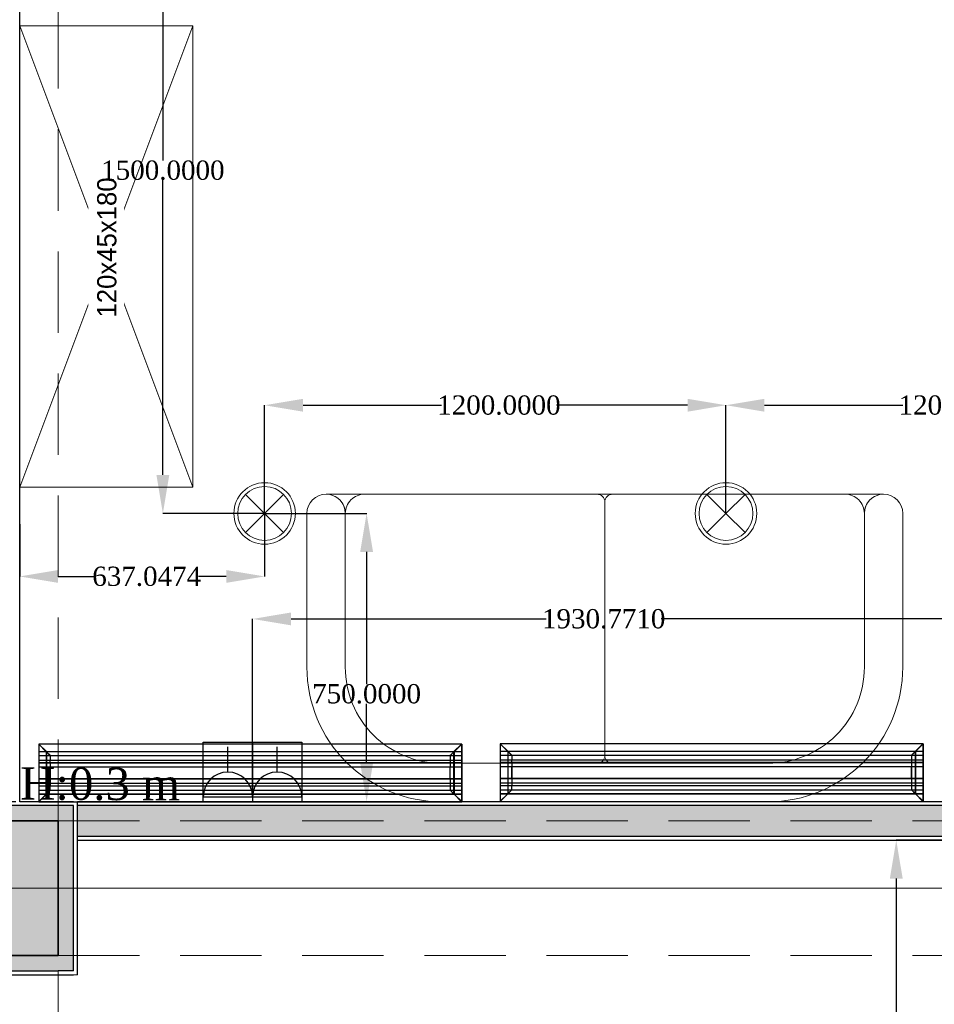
# Model space of a CAD drawing. Header units: millimetres. Extents: x 0 to 88385, y 0 to 41127.
# Tile 133 of 244: x 61307 to 63685, y 32361 to 34922. Entities that reach past the tile are written whole.
import ezdxf
from ezdxf.enums import TextEntityAlignment as Align

# ---------------------------------------------------------------- set-up
doc = ezdxf.new("R2010")
doc.units = ezdxf.units.MM
doc.header["$MEASUREMENT"] = 0
doc.set_wipeout_variables(frame=1)
for name, pattern in [('Dot & Dashed', [670.277762, 317.5, -176.388889, 0, -176.388874]), ('Hidden', [317.5, 211.666667, -105.833333]), ('Wipeout_Contour', [1000, 0, -1000])]:
    doc.linetypes.add(name, pattern=pattern)
for name, color, linetype in [('- განათება', 7, 'Continuous'), ('- მექანიკური ნაწილი', 7, 'Continuous'), ('- საშტეფცელო როზეტები', 7, 'Continuous'), ('Edges', 7, 'Continuous'), ('New_Structural - Bearing', 7, 'Continuous'), ('Structural - Bearing', 7, 'Continuous'), ('Structural - Grid', 7, 'Continuous')]:
    doc.layers.add(name, color=color, linetype=linetype)
for name, color, linetype, lineweight in [('New_Annotation - Text_Pen_No__1', 7, 'Continuous', 13), ('New_Interior - Furniture _Pen_No__1', 7, 'Continuous', 13), ('New_Structural - Bearing_Pen_No__1', 7, 'Continuous', 13), ('Structural - Bearing_Pen_No__20', 1, 'Continuous', 0)]:
    doc.layers.add(name, color=color, linetype=linetype, lineweight=lineweight)
for name, color, linetype, lineweight, true_color in [('New_Interior - Lamp_Pen_No__77', 7, 'Continuous', 20, 0xffeb28), ('New_Structural - Bearing_Pen_No__255', 7, 'Continuous', 13, 0xe8e8e8), ('New_Structural - Bearing_Pen_No__5', 7, 'Continuous', 25, 0x40a5ff), ('New_Structural - Bearing_Pen_No__57', 7, 'Continuous', 25, 0xdcd214), ('Structural - Bearing_Pen_No__161', 7, 'Continuous', 13, 0x6a6a6a), ('Structural - Bearing_Pen_No__28', 7, 'Continuous', 35, 0xa80f02), ('Structural - Bearing_Pen_No__81', 7, 'Continuous', 20, 0x6a6a6a), ('Structural - Grid_Pen_No__81', 7, 'Continuous', 20, 0x6a6a6a)]:
    doc.layers.add(name, color=color, linetype=linetype, lineweight=lineweight, true_color=true_color)
doc.styles.add('GENERATED_STYLE_2', font='txt')
doc.styles.get("Standard").update_dxf_attribs({"font": 'sylfaen.ttf'})
doc.dimstyles.get("Standard").update_dxf_attribs({"dimtxt": 0.18, "dimasz": 0.18, "dimexe": 0.18, "dimexo": 0.0625, "dimgap": 0.09, "dimtad": 0, "dimtih": 1, "dimtoh": 1, "dimdec": 4, "dimzin": 0, "dimdsep": 46, "dimtxsty": 'Standard', "dimcen": 0.09, "dimadec": 0, "dimazin": 0, "dimtfac": 1, "dimtdec": 4, "dimtofl": 0, "dimtmove": 0, "dimatfit": 3, "dimfxl": 1, "dimtolj": 1, "dimtzin": 0, "dimarcsym": 0})

# ---------------------------------------------------------------- blocks, each defined once
blk = doc.blocks.new('Wall_67', base_point=(-22783.8, 32888))
at = {"layer": 'New_Structural - Bearing_Pen_No__57', "linetype": 'Continuous', "lineweight": 25, "true_color": 0xdcd214}
blk.add_hatch(color=52, dxfattribs=at).paths.add_polyline_path([(-19244.8, 32878), (-22783.8, 32878), (-22783.8, 32798), (-19244.8, 32798)])
at = {"layer": 'New_Structural - Bearing_Pen_No__1', "color": 7, "linetype": 'Continuous', "lineweight": 13, "flags": 128}
for points in [[(-22783.8, 32888), (-22783.8, 32878)], [(-22783.8, 32878), (-22783.8, 32798)], [(-19244.8, 32878), (-19244.8, 32798)], [(-22783.8, 32798), (-22783.8, 32788)]]:
    blk.add_lwpolyline(points, dxfattribs=at)
at = {"layer": 'New_Structural - Bearing_Pen_No__5', "color": 161, "linetype": 'Continuous', "lineweight": 25, "true_color": 0x40a5ff}
for p, q in [((-19244.8, 32878), (-22783.8, 32878)), ((-22783.8, 32798), (-19244.8, 32798))]:
    blk.add_line(p, q, dxfattribs=at)
at = {"layer": 'New_Structural - Bearing_Pen_No__5', "color": 161, "linetype": 'Continuous', "lineweight": 25, "true_color": 0x40a5ff, "flags": 128}
for points in [[(-19244.8, 32888), (-22783.8, 32888)], [(-22783.8, 32788), (-19244.8, 32788)]]:
    blk.add_lwpolyline(points, dxfattribs=at)
blk = doc.blocks.new('Wall_167', base_point=(-22833.8, 32838))
at = {"layer": 'New_Structural - Bearing_Pen_No__255', "linetype": 'Continuous', "lineweight": 13, "true_color": 0xe8e8e8}
for points in [[(-22833.8, 32878), (-22833.8, 32838), (-22793.8, 32878)], [(-22833.8, 32838), (-22793.8, 32838), (-22793.8, 32878)], [(-22793.8, 32488), (-22793.8, 32838), (-22833.8, 32838), (-22833.8, 32488)], [(-22793.8, 32448), (-22793.8, 32488), (-22833.8, 32488), (-22833.8, 32448)]]:
    blk.add_hatch(color=254, dxfattribs=at).paths.add_polyline_path(points)
at = {"layer": 'New_Structural - Bearing_Pen_No__1', "color": 7, "linetype": 'Continuous', "lineweight": 13, "flags": 128}
for points in [[(-22783.8, 32888), (-22793.8, 32888)], [(-22833.8, 32438), (-22793.8, 32438)], [(-22793.8, 32438), (-22783.8, 32438)]]:
    blk.add_lwpolyline(points, dxfattribs=at)
at = {"layer": 'New_Structural - Bearing_Pen_No__5', "color": 161, "linetype": 'Continuous', "lineweight": 25, "true_color": 0x40a5ff}
for p, q in [((-22793.8, 32878), (-22833.8, 32878)), ((-22793.8, 32838), (-22793.8, 32878)), ((-22793.8, 32488), (-22793.8, 32838)), ((-22793.8, 32448), (-22793.8, 32488)), ((-22793.8, 32448), (-22833.8, 32448)), ((-22833.8, 32438), (-22793.8, 32438))]:
    blk.add_line(p, q, dxfattribs=at)
at = {"layer": 'New_Structural - Bearing_Pen_No__5', "color": 161, "linetype": 'Continuous', "lineweight": 25, "true_color": 0x40a5ff, "flags": 128}
blk.add_lwpolyline([(-22783.8, 32438), (-22783.8, 32888)], dxfattribs=at)
blk = doc.blocks.new('Wall_168', base_point=(-22833.8, 32488))
at = {"layer": 'New_Structural - Bearing_Pen_No__255', "linetype": 'Continuous', "lineweight": 13, "true_color": 0xe8e8e8}
for points in [[(-23183.8, 32488), (-23223.8, 32488), (-23223.8, 32448)], [(-23183.8, 32488), (-23223.8, 32448), (-23183.8, 32448)], [(-23183.8, 32448), (-22833.8, 32448), (-22833.8, 32488), (-23183.8, 32488)]]:
    blk.add_hatch(color=254, dxfattribs=at).paths.add_polyline_path(points)
at = {"layer": 'New_Structural - Bearing_Pen_No__1', "color": 7, "linetype": 'Continuous', "lineweight": 13, "flags": 128}
blk.add_lwpolyline([(-23233.8, 32438), (-23233.8, 32448)], dxfattribs=at)
at = {"layer": 'New_Structural - Bearing_Pen_No__5', "color": 161, "linetype": 'Continuous', "lineweight": 25, "true_color": 0x40a5ff}
for p, q in [((-23223.8, 32488), (-23223.8, 32448)), ((-23223.8, 32448), (-23183.8, 32448)), ((-23183.8, 32448), (-22833.8, 32448)), ((-22793.8, 32448), (-22833.8, 32448)), ((-22833.8, 32438), (-22793.8, 32438))]:
    blk.add_line(p, q, dxfattribs=at)
at = {"layer": 'New_Structural - Bearing_Pen_No__5', "color": 161, "linetype": 'Continuous', "lineweight": 25, "true_color": 0x40a5ff, "flags": 128}
blk.add_lwpolyline([(-23233.8, 32438), (-22833.8, 32438)], dxfattribs=at)
blk = doc.blocks.new('Wall_170', base_point=(-23183.8, 32838))
at = {"layer": 'New_Structural - Bearing_Pen_No__255', "linetype": 'Continuous', "lineweight": 13, "true_color": 0xe8e8e8}
blk.add_hatch(color=254, dxfattribs=at).paths.add_polyline_path([(-22833.8, 32878), (-22983.8, 32878), (-22983.8, 32838), (-22833.8, 32838)])
at = {"layer": 'New_Structural - Bearing_Pen_No__1', "color": 7, "linetype": 'Continuous', "lineweight": 13, "flags": 128}
for points in [[(-22983.8, 32878), (-22983.8, 32888)], [(-22983.8, 32838), (-22983.8, 32878)]]:
    blk.add_lwpolyline(points, dxfattribs=at)
at = {"layer": 'New_Structural - Bearing_Pen_No__5', "color": 161, "linetype": 'Continuous', "lineweight": 25, "true_color": 0x40a5ff}
for p, q in [((-22833.8, 32878), (-22983.8, 32878)), ((-22793.8, 32878), (-22833.8, 32878))]:
    blk.add_line(p, q, dxfattribs=at)
at = {"layer": 'New_Structural - Bearing_Pen_No__5', "color": 161, "linetype": 'Continuous', "lineweight": 25, "true_color": 0x40a5ff, "flags": 128}
for points in [[(-22943.8, 32888), (-22983.8, 32888)], [(-22793.8, 32888), (-22933.8, 32888)]]:
    blk.add_lwpolyline(points, dxfattribs=at)
blk = doc.blocks.new('Wall_195', base_point=(-22983.8, 32838))
at = {"layer": 'New_Structural - Bearing_Pen_No__5', "color": 161, "linetype": 'Continuous', "lineweight": 25, "true_color": 0x40a5ff, "flags": 128}
blk.add_lwpolyline([(-22933.8, 32888), (-22933.8, 35637.5)], dxfattribs=at)
blk = doc.blocks.new('Column_20', base_point=(-23008.8, 32663))
at = {"layer": 'Structural - Bearing_Pen_No__161', "linetype": 'Continuous', "lineweight": 0, "true_color": 0x6a6a6a}
blk.add_hatch(color=251, dxfattribs=at).paths.add_polyline_path([(-22833.8, 32488), (-22833.8, 32838), (-23183.8, 32838), (-23183.8, 32488)])
at = {"layer": 'Structural - Bearing_Pen_No__20', "color": 1, "linetype": 'Continuous', "lineweight": 0}
for p, q in [((-23008.8, 32743), (-23008.8, 32918)), ((-23088.8, 32663), (-23263.8, 32663)), ((-22928.8, 32663), (-22753.8, 32663)), ((-23008.8, 32583), (-23008.8, 32408))]:
    blk.add_line(p, q, dxfattribs=at)
blk.add_point((-23008.8, 32663), dxfattribs=at)
at = {"layer": 'Structural - Bearing_Pen_No__28', "color": 14, "linetype": 'Continuous', "lineweight": 35, "true_color": 0xa80f02, "flags": 128}
blk.add_lwpolyline([(-22833.8, 32488), (-22833.8, 32838), (-23183.8, 32838), (-23183.8, 32488)], close=True, dxfattribs=at)
blk = doc.blocks.new('Wardrobe 01')
at = {"layer": 'New_Interior - Furniture _Pen_No__1', "color": 7, "linetype": 'Continuous', "lineweight": 13}
for p, q in [((1200, 0), (0, 450)), ((0, 0), (1200, 450))]:
    blk.add_line(p, q, dxfattribs=at)
at = {"layer": 'New_Interior - Furniture _Pen_No__1', "color": 7, "linetype": 'Continuous', "lineweight": 13, "flags": 128}
blk.add_lwpolyline([(0, 0), (1200, 0), (1200, 450), (0, 450)], close=True, dxfattribs=at)
blk = doc.blocks.new('Standard grid marker')
at = {"layer": 'Structural - Grid_Pen_No__81', "color": 251, "linetype": 'Continuous', "lineweight": 20, "true_color": 0x6a6a6a}
blk.add_line((1000, 0), (51328.1, 0), dxfattribs=at)
at = {"layer": 'Structural - Grid_Pen_No__81', "color": 251, "lineweight": 20, "true_color": 0x6a6a6a, "style": 'GENERATED_STYLE_2'}
for tag, p in [('AC_MarkerText_1_0', (-100, -144)), ('AC_MarkerText_1_1', (52428.1, -144))]:
    blk.add_attdef(tag, text='', height=100, rotation=180, dxfattribs=at).set_placement(p, align=Align.TOP_CENTER)
blk = doc.blocks.new('Sofa 04 27')
at = {"layer": 'New_Interior - Furniture _Pen_No__1', "color": 7, "linetype": 'Continuous', "lineweight": 13, "flags": 128}
for points in [[(100, 50), (100, 450, -0.414214), (350, 700), (1200, 700, -0.414214), (1450, 450), (1450, 50, 1), (1550, 50), (1550, 450, 0.414214), (1200, 800), (350, 800, 0.414214), (0, 450), (0, 50, 1)], [(150, 0, -0.414214), (100, 50), (100, 450, -0.414214), (350, 700), (755, 700, -0.414214), (775, 680), (775, 20, -0.414214), (755, 0)], [(755, 700), (795, 700, 0.414214), (775, 680, 0.414214)], [(795, 0, -0.414214), (775, 20), (775, 680, -0.414214), (795, 700), (1200, 700, -0.414214), (1450, 450), (1450, 50, -0.414214), (1400, 0)], [(50, 0), (150, 0, -0.414214), (100, 50, -0.414214)], [(1400, 0), (1500, 0, -0.414214), (1450, 50, -0.414214)], [(755, 0), (795, 0, -0.414214), (775, 20, -0.414214)]]:
    blk.add_lwpolyline(points, format="xyb", close=True, dxfattribs=at)
blk = doc.blocks.new('Beam_5', base_point=(-23008.8, 14663))
at = {"layer": 'Structural - Bearing_Pen_No__81', "color": 251, "linetype": 'Hidden', "lineweight": 20, "true_color": 0x6a6a6a}
for p, q in [((-22833.8, 32838), (-22833.8, 38888)), ((-22833.8, 26838), (-22833.8, 32488))]:
    blk.add_line(p, q, dxfattribs=at)
blk = doc.blocks.new('Beam_13', base_point=(-47008.8, 32663))
at = {"layer": 'Structural - Bearing_Pen_No__81', "color": 251, "linetype": 'Hidden', "lineweight": 20, "true_color": 0x6a6a6a}
for p, q in [((-22833.8, 32838), (-17183.8, 32838)), ((-22833.8, 32488), (-17183.8, 32488))]:
    blk.add_line(p, q, dxfattribs=at)
at = {"layer": 'Structural - Bearing_Pen_No__81', "color": 251, "linetype": 'Dot & Dashed', "lineweight": 20, "true_color": 0x6a6a6a}
blk.add_line((-47008.8, 32663), (991.2, 32663), dxfattribs=at)
blk = doc.blocks.new('2-იანი ჩარჩო')
at = {"layer": '- საშტეფცელო როზეტები', "color": 5}
blk.add_line((8600.4, 3737), (8600.4, 3582), dxfattribs=at)
for points in [[(8472.1, 3582), (8472.1, 3737), (8600.4, 3737)], [(8600.4, 3737), (8728.7, 3737), (8728.7, 3582), (8600.4, 3582)], [(8600.4, 3582), (8472.1, 3582)]]:
    blk.add_lwpolyline(points, dxfattribs=at)
blk = doc.blocks.new('- საშტეფცელო როზეტი IP22')
at = {"layer": '- საშტეფცელო როზეტები', "color": 5}
for p, q in [((8536.7, 3822.7), (8536.7, 3888.1)), ((8472.6, 3758.6), (8600.9, 3758.6))]:
    blk.add_line(p, q, dxfattribs=at)
blk.add_arc((8536.7, 3758.6), 64.1, 0, 180, dxfattribs=at)
blk = doc.blocks.new('lineardiffplan')
at = {"layer": 'Edges'}
for p, q in [((392.8, 274.9), (392.8, 274.6)), ((393.1, 274.9), (392.8, 274.9)), ((422.8, 244.9), (392.8, 274.9)), ((392.8, 274.6), (392.9, 274.5)), ((392.9, 125.2), (392.9, 274.5)), ((412.4, 255), (392.9, 274.5)), ((393.1, 274.9), (393.2, 274.8)), ((393.2, 274.8), (412.7, 255.3)), ((1462.8, 244.9), (1492.8, 274.9)), ((1472.9, 255.3), (1492.4, 274.8)), ((1473.2, 254.9), (1492.8, 274.5)), ((1492.4, 274.8), (1492.5, 274.9)), ((1492.8, 274.9), (1492.5, 274.9)), ((1492.8, 274.5), (1492.8, 274.9)), ((1492.8, 274.5), (1492.8, 274.5)), ((1492.8, 125.4), (1492.8, 274.5)), ((1492.8, 255.3), (392.9, 255.3)), ((392.9, 254.9), (1492.8, 254.9)), ((392.9, 244.9), (1492.8, 244.9)), ((392.9, 233.2), (1492.8, 233.2)), ((392.9, 233), (1492.8, 233)), ((412.4, 144.7), (412.4, 255)), ((412.8, 254.6), (412.4, 255)), ((412.7, 255.3), (413.1, 254.9)), ((412.8, 145.1), (412.8, 254.6)), ((412.8, 254.6), (422.8, 244.6)), ((413.1, 254.9), (423.1, 244.9)), ((422.8, 244.6), (422.8, 244.9)), ((422.8, 244.9), (423.1, 244.9)), ((422.8, 244.6), (422.8, 244.6)), ((422.8, 244.6), (422.8, 233.2)), ((422.8, 233), (422.8, 233.2)), ((422.8, 226.8), (422.8, 233)), ((423.1, 244.9), (423.1, 244.9)), ((1472.5, 254.9), (1462.5, 244.9)), ((1462.5, 244.9), (1462.5, 244.9)), ((1462.5, 244.9), (1462.8, 244.9)), ((1462.8, 244.9), (1462.9, 244.6)), ((1462.8, 244.5), (1462.9, 244.6)), ((1462.8, 233.2), (1462.8, 244.5)), ((1462.8, 233), (1462.8, 233.2)), ((1462.8, 226.8), (1462.8, 233)), ((1462.9, 244.6), (1472.8, 254.5)), ((1472.9, 255.3), (1472.5, 254.9)), ((1472.8, 254.5), (1473.2, 254.9)), ((1472.8, 254.5), (1472.8, 145.3)), ((1473.2, 144.9), (1473.2, 254.9)), ((392.9, 226.8), (1492.8, 226.8)), ((392.9, 226.5), (1492.8, 226.5)), ((392.9, 214.9), (1492.8, 214.9)), ((1492.8, 214.8), (392.9, 214.8)), ((422.4, 214.9), (422.3, 214.9)), ((422.8, 214.9), (422.4, 214.9)), ((422.8, 226.5), (422.8, 226.8)), ((422.8, 214.9), (422.8, 226.5)), ((422.8, 184.9), (422.8, 214.9)), ((423.2, 214.9), (422.8, 214.9)), ((423.2, 214.8), (422.8, 214.9)), ((423.2, 214.8), (423.2, 214.9)), ((423.2, 214.8), (423.2, 184.9)), ((1462.8, 214.9), (1462.4, 214.9)), ((1462.4, 214.9), (1462.4, 214.8)), ((1462.8, 214.9), (1462.4, 214.8)), ((1462.4, 184.9), (1462.4, 214.8)), ((1462.8, 226.5), (1462.8, 226.8)), ((1462.8, 214.9), (1462.8, 226.5)), ((1462.8, 214.9), (1462.8, 184.9)), ((1462.8, 214.9), (1463.2, 214.9)), ((1463.2, 214.9), (1463.3, 214.9)), ((1492.8, 184.9), (392.9, 184.9)), ((422.4, 184.9), (422.3, 184.9)), ((422.8, 184.9), (422.4, 184.9)), ((422.8, 184.9), (423.2, 184.9)), ((422.8, 173.2), (422.8, 184.9)), ((1462.4, 184.9), (1462.8, 184.9)), ((1462.8, 173.2), (1462.8, 184.9)), ((1463.2, 184.9), (1462.8, 184.9)), ((1463.2, 184.9), (1463.3, 184.9)), ((392.8, 124.9), (422.8, 154.9)), ((392.9, 173.2), (1492.8, 173.2)), ((392.9, 173), (1492.8, 173)), ((392.9, 166.8), (1492.8, 166.8)), ((392.9, 166.5), (1492.8, 166.5)), ((392.9, 154.9), (1492.8, 154.9)), ((412.8, 145.1), (422.8, 155.1)), ((423.1, 154.8), (413.1, 144.9)), ((422.8, 173), (422.8, 173.2)), ((422.8, 173), (422.8, 166.8)), ((422.8, 166.5), (422.8, 166.8)), ((422.8, 155.1), (422.8, 166.5)), ((422.8, 154.9), (422.8, 155.1)), ((422.8, 155.1), (422.8, 155.1)), ((423.1, 154.8), (422.8, 154.9)), ((423.1, 154.8), (423.1, 154.9)), ((1462.5, 154.8), (1462.4, 154.9)), ((1462.8, 154.9), (1462.5, 154.8)), ((1462.5, 154.8), (1472.4, 144.9)), ((1462.8, 173), (1462.8, 173.2)), ((1462.8, 166.8), (1462.8, 173)), ((1462.8, 166.5), (1462.8, 166.8)), ((1462.8, 155.3), (1462.8, 166.5)), ((1462.9, 155.2), (1462.8, 155.3)), ((1462.9, 155.2), (1462.8, 154.9)), ((1462.8, 154.9), (1492.8, 124.9)), ((1472.8, 145.3), (1462.9, 155.2)), ((1492.8, 144.9), (392.9, 144.9)), ((392.9, 125.2), (412.4, 144.7)), ((392.9, 144.5), (1492.8, 144.5)), ((412.7, 144.5), (393.2, 124.9)), ((412.8, 145.1), (412.4, 144.7)), ((412.7, 144.5), (413.1, 144.9)), ((1472.4, 144.9), (1472.8, 144.5)), ((1473.2, 144.9), (1472.8, 145.3)), ((1472.8, 144.5), (1492.4, 124.9)), ((1473.2, 144.9), (1492.8, 125.4)), ((392.9, 125.2), (392.8, 125.1)), ((392.8, 125.1), (392.8, 124.9)), ((392.8, 124.9), (393.1, 124.9)), ((393.2, 124.9), (393.1, 124.9)), ((1492.4, 124.9), (1492.8, 124.9)), ((1492.4, 124.9), (1492.4, 124.9)), ((1492.8, 125.3), (1492.8, 125.4)), ((1492.8, 124.9), (1492.8, 125.3))]:
    blk.add_line(p, q, dxfattribs=at)
blk.add_lwpolyline([(393.2, 274.8), (1492.8, 274.8), (1492.8, 124.9), (393.2, 124.9)], close=True, dxfattribs=at)
blk = doc.blocks.new('Recessed Spot')
at = {"layer": 'New_Interior - Lamp_Pen_No__77', "color": 2, "linetype": 'Continuous', "lineweight": 20, "true_color": 0xffeb28}
for q in [(-49.5, 49.5), (49.5, 49.5), (-49.5, -49.5), (49.5, -49.5)]:
    blk.add_line((0, 0), q, dxfattribs=at)
at = {"layer": 'New_Interior - Lamp_Pen_No__77', "color": 2, "linetype": 'Continuous', "lineweight": 20, "true_color": 0xffeb28, "flags": 128}
blk.add_lwpolyline([(80, 0, 1), (-80, 0, 1)], format="xyb", close=True, dxfattribs=at)
at = {"layer": 'New_Interior - Lamp_Pen_No__77', "color": 2, "linetype": 'Continuous', "lineweight": 20, "true_color": 0xffeb28}
blk.add_circle((0, 0), 70, dxfattribs=at)
blk = doc.blocks.new('*D583')
at = {"layer": '- საშტეფცელო როზეტები', "color": 0, "lineweight": -2, "transparency": 16777216}
for p, q in [((61912.2, 32901), (61912.2, 33363.7)), ((62012.2, 33363.5), (62675.9, 33363.5)), ((63742.9, 33363.5), (62975.1, 33363.5)), ((63842.9, 32901.9), (63842.9, 33363.7))]:
    blk.add_line(p, q, dxfattribs=at)
at = {"layer": '- საშტეფცელო როზეტები', "color": 0, "transparency": 16777216}
for points in [[(62012.2, 33380.2), (62012.2, 33346.9), (61912.2, 33363.5)], [(63742.9, 33380.2), (63742.9, 33346.9), (63842.9, 33363.5)]]:
    blk.add_solid(points, dxfattribs=at)
at = {"layer": 'Defpoints', "color": 0, "transparency": 16777216}
for p in [(63842.9, 33363.5), (61912.2, 32901), (63842.9, 32901.9)]:
    blk.add_point(p, dxfattribs=at)
at = {"layer": '- საშტეფცელო როზეტები', "color": 0, "transparency": 16777216, "insert": (62825.5, 33363.5), "char_height": 50, "attachment_point": 5}
blk.add_mtext('\\A1;{\\fSylfaen|b0|i0|c0|p18;1930.7710}', dxfattribs=at)
blk = doc.blocks.new('*D715')
at = {"layer": '- განათება', "color": 0, "lineweight": -2, "transparency": 16777216}
for p, q in [((64084.4, 32788), (63586.3, 32788)), ((63586.5, 32688), (63586.5, 32175.7)), ((63586.5, 31613.6), (63586.5, 32124.3)), ((63825.4, 31513.6), (63586.3, 31513.6))]:
    blk.add_line(p, q, dxfattribs=at)
at = {"layer": '- განათება', "color": 0, "transparency": 16777216}
for points in [[(63569.8, 32688), (63603.2, 32688), (63586.5, 32788)], [(63569.8, 31613.6), (63603.2, 31613.6), (63586.5, 31513.6)]]:
    blk.add_solid(points, dxfattribs=at)
at = {"layer": 'Defpoints', "color": 0, "transparency": 16777216}
for p in [(64084.5, 32788), (63586.5, 31513.6), (63825.5, 31513.6)]:
    blk.add_point(p, dxfattribs=at)
at = {"layer": '- განათება', "color": 0, "transparency": 16777216, "insert": (63586.5, 32150), "char_height": 50, "attachment_point": 5}
blk.add_mtext('\\A1;{\\fSylfaen|b0|i0|c0|p18;1274.3797}', dxfattribs=at)
blk = doc.blocks.new('*D738')
at = {"layer": '- განათება', "color": 0, "lineweight": -2, "transparency": 16777216}
for p, q in [((61943.5, 35138), (61678.7, 35138)), ((61678.9, 35038), (61678.9, 34556.1)), ((61678.9, 33738), (61678.9, 34504.8)), ((61943.5, 33638), (61678.7, 33638))]:
    blk.add_line(p, q, dxfattribs=at)
at = {"layer": '- განათება', "color": 0, "transparency": 16777216}
for points in [[(61662.2, 35038), (61695.6, 35038), (61678.9, 35138)], [(61662.2, 33738), (61695.6, 33738), (61678.9, 33638)]]:
    blk.add_solid(points, dxfattribs=at)
at = {"layer": 'Defpoints', "color": 0, "transparency": 16777216}
for p in [(61943.6, 35138), (61678.9, 33638), (61943.6, 33638)]:
    blk.add_point(p, dxfattribs=at)
at = {"layer": '- განათება', "color": 0, "transparency": 16777216, "insert": (61678.9, 34530.4), "char_height": 50, "attachment_point": 5}
blk.add_mtext('\\A1;{\\fSylfaen|b0|i0|c0|p18;1500.0000}', dxfattribs=at)
blk = doc.blocks.new('*D743')
at = {"layer": '- განათება', "color": 0, "lineweight": -2, "transparency": 16777216}
for p, q in [((61943.6, 33637.9), (61943.6, 33473.8)), ((61306.5, 33609.7), (61306.5, 33473.8)), ((61406.5, 33474), (61502.7, 33474)), ((61843.6, 33474), (61771.2, 33474))]:
    blk.add_line(p, q, dxfattribs=at)
at = {"layer": '- განათება', "color": 0, "transparency": 16777216}
for points in [[(61406.5, 33490.7), (61406.5, 33457.3), (61306.5, 33474)], [(61843.6, 33490.7), (61843.6, 33457.3), (61943.6, 33474)]]:
    blk.add_solid(points, dxfattribs=at)
at = {"layer": 'Defpoints', "color": 0, "transparency": 16777216}
for p in [(61943.6, 33638), (61306.5, 33609.7), (61943.6, 33474)]:
    blk.add_point(p, dxfattribs=at)
at = {"layer": '- განათება', "color": 0, "transparency": 16777216, "insert": (61636.9, 33474), "char_height": 50, "attachment_point": 5}
blk.add_mtext('\\A1;{\\fSylfaen|b0|i0|c0|p18;637.0474}', dxfattribs=at)
blk = doc.blocks.new('*D744')
at = {"layer": '- განათება', "color": 0, "lineweight": -2, "transparency": 16777216}
for p, q in [((61943.6, 33638), (62209, 33638)), ((62208.8, 33538), (62208.8, 33194.1)), ((62208.8, 32988), (62208.8, 33142.8)), ((62000.1, 32888), (62209, 32888))]:
    blk.add_line(p, q, dxfattribs=at)
at = {"layer": '- განათება', "color": 0, "transparency": 16777216}
for points in [[(62192.2, 33538), (62225.5, 33538), (62208.8, 33638)], [(62192.2, 32988), (62225.5, 32988), (62208.8, 32888)]]:
    blk.add_solid(points, dxfattribs=at)
at = {"layer": 'Defpoints', "color": 0, "transparency": 16777216}
for p in [(61943.6, 33638), (62208.8, 33638), (62000, 32888)]:
    blk.add_point(p, dxfattribs=at)
at = {"layer": '- განათება', "color": 0, "transparency": 16777216, "insert": (62208.8, 33168.4), "char_height": 50, "attachment_point": 5}
blk.add_mtext('\\A1;{\\fSylfaen|b0|i0|c0|p18;750.0000}', dxfattribs=at)
blk = doc.blocks.new('*D746')
at = {"layer": '- განათება', "color": 0, "lineweight": -2, "transparency": 16777216}
for p, q in [((61943.6, 33638), (61943.6, 33919.6)), ((62043.6, 33919.4), (62403.4, 33919.4)), ((63043.6, 33919.4), (62702.6, 33919.4)), ((63143.6, 33638), (63143.6, 33919.6))]:
    blk.add_line(p, q, dxfattribs=at)
at = {"layer": '- განათება', "color": 0, "transparency": 16777216}
for points in [[(62043.6, 33936.1), (62043.6, 33902.7), (61943.6, 33919.4)], [(63043.6, 33936.1), (63043.6, 33902.7), (63143.6, 33919.4)]]:
    blk.add_solid(points, dxfattribs=at)
at = {"layer": 'Defpoints', "color": 0, "transparency": 16777216}
for p in [(61943.6, 33919.4), (61943.6, 33638), (63143.6, 33638)]:
    blk.add_point(p, dxfattribs=at)
at = {"layer": '- განათება', "color": 0, "transparency": 16777216, "insert": (62553, 33919.4), "char_height": 50, "attachment_point": 5}
blk.add_mtext('\\A1;{\\fSylfaen|b0|i0|c0|p18;1200.0000}', dxfattribs=at)
blk = doc.blocks.new('*D747')
at = {"layer": '- განათება', "color": 0, "lineweight": -2, "transparency": 16777216}
for p, q in [((63143.6, 33638), (63143.6, 33919.6)), ((63243.6, 33919.4), (63603.4, 33919.4)), ((64243.6, 33919.4), (63902.6, 33919.4)), ((64343.6, 33638), (64343.6, 33919.6))]:
    blk.add_line(p, q, dxfattribs=at)
at = {"layer": '- განათება', "color": 0, "transparency": 16777216}
for points in [[(63243.6, 33936.1), (63243.6, 33902.7), (63143.6, 33919.4)], [(64243.6, 33936.1), (64243.6, 33902.7), (64343.6, 33919.4)]]:
    blk.add_solid(points, dxfattribs=at)
at = {"layer": 'Defpoints', "color": 0, "transparency": 16777216}
for p in [(63143.6, 33919.4), (63143.6, 33638), (64343.6, 33638)]:
    blk.add_point(p, dxfattribs=at)
at = {"layer": '- განათება', "color": 0, "transparency": 16777216, "insert": (63753, 33919.4), "char_height": 50, "attachment_point": 5}
blk.add_mtext('\\A1;{\\fSylfaen|b0|i0|c0|p18;1200.0000}', dxfattribs=at)

msp = doc.modelspace()

# ---------------------------------------------------------------- block references
at = {"layer": '- განათება', "color": 2, "linetype": 'Continuous', "lineweight": 20, "true_color": 0xffeb28, "zscale": 1000}
for p in [(61943.55332, 33637.98097), (63143.55332, 33637.98097)]:
    msp.add_blockref('Recessed Spot', p, dxfattribs=at)
at = {"layer": '- მექანიკური ნაწილი', "xscale": -1, "rotation": 180}
for p in [(60963.30744, 33162.76866), (62163.34116, 33163.59439)]:
    msp.add_blockref('lineardiffplan', p, dxfattribs=at)
at = {"layer": '- საშტეფცელო როზეტები', "color": 5}
msp.add_blockref('2-იანი ჩარჩო', (53311.78673, 29306.0085), dxfattribs=at)
at = {"layer": '- საშტეფცელო როზეტები'}
for p in [(53311.29699, 29142.39514), (53439.56394, 29142.39514)]:
    msp.add_blockref('- საშტეფცელო როზეტი IP22', p, dxfattribs=at)
at = {"layer": 'New_Interior - Furniture _Pen_No__1', "color": 7, "linetype": 'Continuous', "lineweight": 13, "zscale": 1000, "rotation": 90}
msp.add_blockref('Wardrobe 01', (61756.5059, 33706.54548), dxfattribs=at)
at = {"layer": 'New_Interior - Furniture _Pen_No__1', "color": 7, "linetype": 'Continuous', "lineweight": 13, "xscale": -1, "zscale": 1000, "rotation": 180}
msp.add_blockref('Sofa 04 27', (62053.46776, 33687.98097), dxfattribs=at)
at = {"layer": 'New_Structural - Bearing', "color": 7, "lineweight": 35}
for name, p in [('Wall_195', (61256.5059, 32837.98097)), ('Wall_170', (61056.5059, 32837.98097)), ('Wall_167', (61406.5059, 32837.98097)), ('Wall_67', (61456.5059, 32887.98097)), ('Wall_168', (61406.5059, 32487.98097))]:
    msp.add_blockref(name, p, dxfattribs=at)
at = {"layer": 'Structural - Bearing', "color": 251, "lineweight": 20, "true_color": 0x6a6a6a}
for name, p in [('Beam_5', (61231.5059, 14662.98097)), ('Beam_13', (37231.5059, 32662.98097))]:
    msp.add_blockref(name, p, dxfattribs=at)
at = {"layer": 'Structural - Bearing', "color": 14, "lineweight": 35, "true_color": 0xa80f02}
msp.add_blockref('Column_20', (61231.5059, 32662.98097), dxfattribs=at)
at = {"layer": 'Structural - Grid', "color": 8, "linetype": 'Continuous', "lineweight": 15, "zscale": 1000, "rotation": 180}
msp.add_blockref('Standard grid marker', (88184.57817, 32662.98097), dxfattribs=at)

# ---------------------------------------------------------------- texts
at = {"layer": '- საშტეფცელო როზეტები', "color": 5, "insert": (61723.74114, 32975.425), "char_height": 83.9644685, "attachment_point": 3, "rotation": 359.68932566}
msp.add_mtext_dynamic_manual_height_columns('{\\fSylfaen|b0|i0|c0|p18;H:0.3 m}', width=710.9466492, gutter_width=1.70068, heights=[0], dxfattribs=at)

# ---------------------------------------------------------------- dimensions: what is measured, and where the dimension line sits
at = {"layer": '- განათება', "color": 1}
for base, p1, p2, angle, picture, middle in [((61943.55332, 33919.3987), (63143.55332, 33637.98097), (61943.55332, 33637.98097), 180, '*D746', (62553, 33919.3987)), ((63143.55332, 33919.3987), (64343.55332, 33637.98097), (63143.55332, 33637.98097), 180, '*D747', (63753, 33919.3987)), ((62208.82447, 33637.98097), (62000, 32887.98097), (61943.55332, 33637.98097), 90, '*D744', (62208.82447, 33168.41813)), ((63586.49561, 31513.6013), (64084.49561, 32787.98097), (63825.50151, 31513.6013), 270, '*D715', (63586.49561, 32150))]:
    dim = msp.add_linear_dim(base=base, p1=p1, p2=p2, angle=angle, text='{\\fSylfaen|b0|i0|c0|p18;<>}', dimstyle='Standard', override={"dimtxt": 50, "dimasz": 100}, dxfattribs=at)
    dim.commit()
    dim.dimension.update_dxf_attribs({"geometry": picture, "text_midpoint": middle, "dimtype": 160})
dim = msp.add_linear_dim(base=(61943.55332, 33473.99776), p1=(61306.5059, 33609.7392), p2=(61943.55332, 33637.98097), text='{\\fSylfaen|b0|i0|c0|p18;<>}', dimstyle='Standard', override={"dimtxt": 50, "dimasz": 100}, dxfattribs=at)
dim.commit()
dim.dimension.update_dxf_attribs({"geometry": '*D743', "text_midpoint": (61636.92293, 33473.99776), "dimtype": 160})
at = {"layer": '- საშტეფცელო როზეტები', "color": 1}
dim = msp.add_linear_dim(base=(63842.94309, 33363.51903), p1=(61912.17206, 32900.95212), p2=(63842.94309, 32901.87114), text='{\\fSylfaen|b0|i0|c0|p18;<>}', dimstyle='Standard', override={"dimtxt": 50, "dimasz": 100}, dxfattribs=at)
dim.commit()
dim.dimension.update_dxf_attribs({"geometry": '*D583', "text_midpoint": (62825.5, 33363.51903), "dimtype": 160})

# ---------------------------------------------------------------- next in the draw order: wipeouts: each hides what was drawn before it
at = {"color": 7, "linetype": 'Wipeout_Contour', "lineweight": 13, "ltscale": 205609.502363}
msp.add_wipeout([(61577.71773, 34125.41798), (61577.71773, 34534.21862), (61485.2934, 34534.21862), (61485.2934, 34125.41798)], dxfattribs=at).dxf.layer = 'New_Annotation - Text_Pen_No__1'

# ---------------------------------------------------------------- next in the draw order: texts
at = {"layer": 'New_Annotation - Text_Pen_No__1', "color": 7, "linetype": 'Continuous', "lineweight": 13, "insert": (61507.97219, 34329.8183), "char_height": 50, "attachment_point": 2, "rotation": 90, "style": 'GENERATED_STYLE_2'}
msp.add_mtext('\\A1;{\\pqc;\\fBOG 2018|b0|i0|c0|p0;\\W1.000000;120x45x\\fBOG 2018|b0|i0|c0|p0;\\W1.000000;180}', dxfattribs=at)

# ---------------------------------------------------------------- next in the draw order: dimensions: what is measured, and where the dimension line sits
at = {"layer": '- განათება', "color": 1}
dim = msp.add_linear_dim(base=(61678.91103, 33637.98097), p1=(61943.55332, 35137.98097), p2=(61943.55332, 33637.98097), angle=270, text='{\\fSylfaen|b0|i0|c0|p18;<>}', dimstyle='Standard', override={"dimtxt": 50, "dimasz": 100}, dxfattribs=at)
dim.commit()
dim.dimension.update_dxf_attribs({"geometry": '*D738', "text_midpoint": (61678.91103, 34530.41604), "dimtype": 160})

doc.saveas('drawing.dxf')
